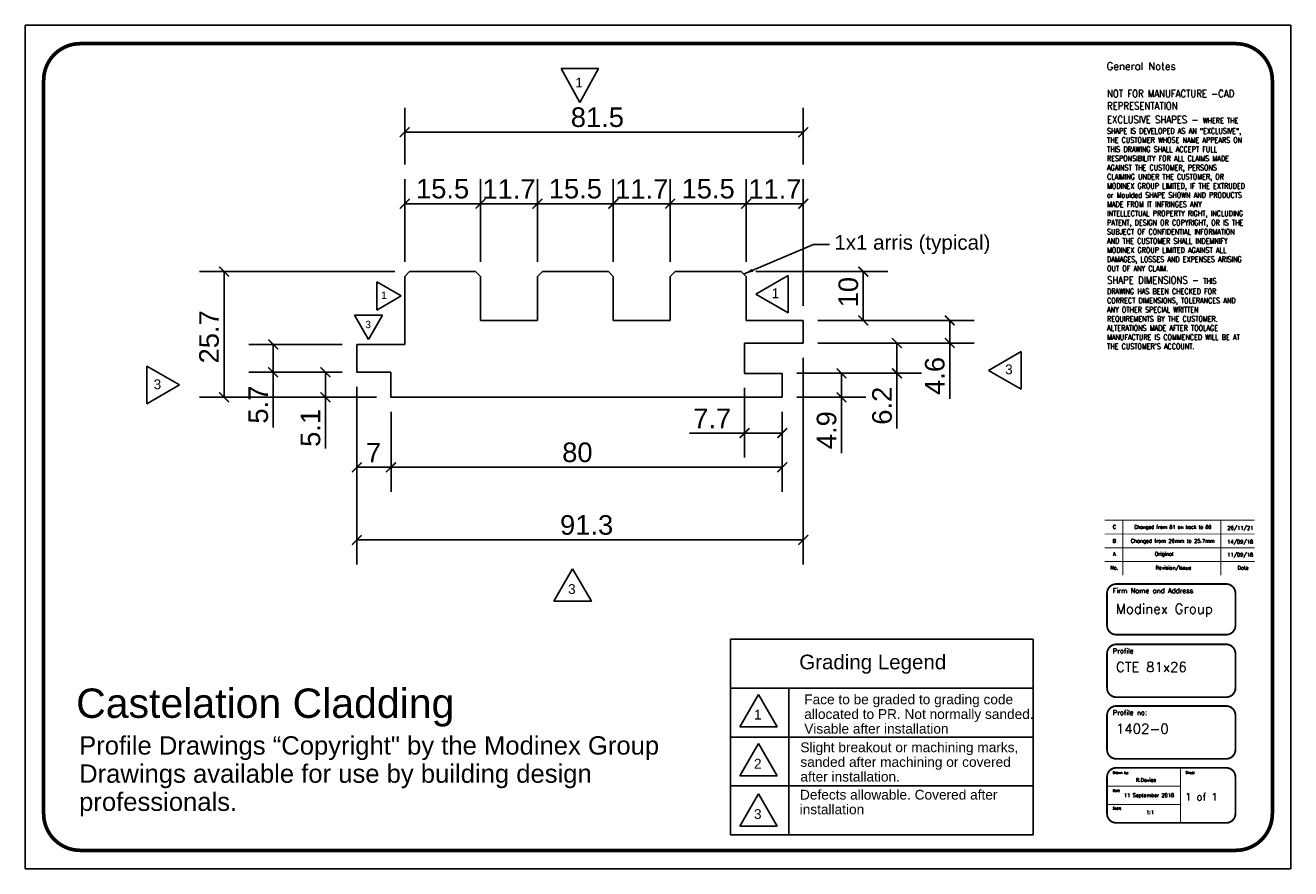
# Model space of a CAD drawing. Extents: x -902 to -643, y -59 to 113.
import ezdxf
from ezdxf.enums import TextEntityAlignment as Align

# ---------------------------------------------------------------- set-up
doc = ezdxf.new("R2010")
doc.units = 0
doc.header["$MEASUREMENT"] = 0
doc.header["$PDSIZE"] = -1
doc.layers.get('0').update_dxf_attribs({"linetype": 'CONTINUOUS'})
doc.layers.get('DEFPOINTS').update_dxf_attribs({"linetype": 'CONTINUOUS'})
doc.layers.add('Dimension', color=7, linetype='CONTINUOUS')
doc.styles.add('Arial', font='ARIAL.TTF', dxfattribs={"height": 4})
doc.styles.add('Roman', font='romans')
doc.dimstyles.get("Standard").update_dxf_attribs({"dimtxt": 0.18, "dimasz": 0.18, "dimexe": 0.18, "dimexo": 0.0625, "dimgap": 0.09, "dimtad": 0, "dimtih": 1, "dimtoh": 1, "dimdec": 4, "dimzin": 0, "dimdsep": 46, "dimtxsty": 'Standard', "dimcen": 0.09, "dimadec": 0, "dimazin": 0, "dimtfac": 1, "dimtdec": 4, "dimtofl": 0, "dimtmove": 0, "dimatfit": 0, "dimfxl": 1, "dimtolj": 1, "dimtzin": 0, "dimarcsym": 0})

# ---------------------------------------------------------------- blocks, each defined once
blk = doc.blocks.new('_ARCHTICK')
at = {"color": 0, "linetype": 'ByBlock', "const_width": 0.15}
blk.add_lwpolyline([(-0.5, -0.5), (0.5, 0.5)], dxfattribs=at)
blk = doc.blocks.new('*D156')
at = {"layer": 'DEFPOINTS', "color": 0}
for p in [(-826.94, 37.01), (-746.94, 37.01), (-746.94, 22.69)]:
    blk.add_point(p, dxfattribs=at)
at = {"layer": 'Dimension', "color": 0, "lineweight": -2}
for p, q in [((-826.94, 34.01), (-826.94, 17.69)), ((-746.94, 34.01), (-746.94, 17.69))]:
    blk.add_line(p, q, dxfattribs=at)
at = {"layer": 'Dimension', "color": 0, "linetype": 'ByBlock', "lineweight": -2}
blk.add_line((-826.94, 22.69), (-746.94, 22.69), dxfattribs=at)
at = {"layer": 'Dimension', "color": 0, "lineweight": -2, "xscale": 2, "yscale": 2, "zscale": 2, "rotation": 180}
blk.add_blockref('_ARCHTICK', (-826.94, 22.69), dxfattribs=at)
at = {"layer": 'Dimension', "color": 0, "lineweight": -2, "xscale": 2, "yscale": 2, "zscale": 2}
blk.add_blockref('_ARCHTICK', (-746.94, 22.69), dxfattribs=at)
at = {"layer": 'Dimension', "color": 0, "insert": (-788.83, 25.73), "char_height": 4, "attachment_point": 5, "style": 'Arial'}
blk.add_mtext('\\A1;80', dxfattribs=at)
blk = doc.blocks.new('*D157')
at = {"layer": 'DEFPOINTS', "color": 0}
for p in [(-742.64, 48.11), (-833.94, 42.13), (-742.64, 7.83)]:
    blk.add_point(p, dxfattribs=at)
at = {"layer": 'Dimension', "color": 0, "lineweight": -2}
for p, q in [((-742.64, 45.11), (-742.64, 2.83)), ((-833.94, 39.13), (-833.94, 2.83))]:
    blk.add_line(p, q, dxfattribs=at)
at = {"layer": 'Dimension', "color": 0, "linetype": 'ByBlock', "lineweight": -2}
blk.add_line((-833.94, 7.83), (-742.64, 7.83), dxfattribs=at)
at = {"layer": 'Dimension', "color": 0, "lineweight": -2, "xscale": 2, "yscale": 2, "zscale": 2, "rotation": 180}
blk.add_blockref('_ARCHTICK', (-833.94, 7.83), dxfattribs=at)
at = {"layer": 'Dimension', "color": 0, "lineweight": -2, "xscale": 2, "yscale": 2, "zscale": 2}
blk.add_blockref('_ARCHTICK', (-742.64, 7.83), dxfattribs=at)
at = {"layer": 'Dimension', "color": 0, "insert": (-786.94, 10.87), "char_height": 4, "attachment_point": 5, "style": 'Arial'}
blk.add_mtext('\\A1;91.3', dxfattribs=at)
blk = doc.blocks.new('*D158')
at = {"layer": 'DEFPOINTS', "color": 0}
for p in [(-754.64, 41.91), (-746.94, 37.01), (-746.94, 29.69)]:
    blk.add_point(p, dxfattribs=at)
at = {"layer": 'Dimension', "color": 0, "lineweight": -2}
for p, q in [((-754.64, 38.91), (-754.64, 24.69)), ((-746.94, 34.01), (-746.94, 24.69))]:
    blk.add_line(p, q, dxfattribs=at)
at = {"layer": 'Dimension', "color": 0, "linetype": 'ByBlock', "lineweight": -2}
for p, q in [((-754.64, 29.69), (-765.88, 29.69)), ((-754.64, 29.69), (-746.94, 29.69)), ((-752.64, 29.69), (-750.64, 29.69))]:
    blk.add_line(p, q, dxfattribs=at)
at = {"layer": 'Dimension', "color": 0, "lineweight": -2, "xscale": 2, "yscale": 2, "zscale": 2, "rotation": 180}
blk.add_blockref('_ARCHTICK', (-754.64, 29.69), dxfattribs=at)
at = {"layer": 'Dimension', "color": 0, "lineweight": -2, "xscale": 2, "yscale": 2, "zscale": 2}
blk.add_blockref('_ARCHTICK', (-746.94, 29.69), dxfattribs=at)
at = {"layer": 'Dimension', "color": 0, "insert": (-761.26, 32.69), "char_height": 4, "attachment_point": 5, "style": 'Arial'}
blk.add_mtext('\\A1;7.7', dxfattribs=at)
blk = doc.blocks.new('*D159')
at = {"layer": 'DEFPOINTS', "color": 0}
for p in [(-746.94, 41.91), (-734.82, 41.91), (-746.94, 37.01)]:
    blk.add_point(p, dxfattribs=at)
at = {"layer": 'Dimension', "color": 0, "lineweight": -2}
for p, q in [((-743.94, 41.91), (-729.82, 41.91)), ((-743.94, 37.01), (-729.82, 37.01))]:
    blk.add_line(p, q, dxfattribs=at)
at = {"layer": 'Dimension', "color": 0, "linetype": 'ByBlock', "lineweight": -2}
for p, q in [((-734.82, 37.01), (-734.82, 41.91)), ((-734.82, 39.01), (-734.82, 41.01)), ((-734.82, 37.01), (-734.82, 25.56))]:
    blk.add_line(p, q, dxfattribs=at)
at = {"layer": 'Dimension', "color": 0, "lineweight": -2, "xscale": 2, "yscale": 2, "zscale": 2}
for p, rotation in [((-734.82, 41.91), 90), ((-734.82, 37.01), 270)]:
    blk.add_blockref('_ARCHTICK', p, dxfattribs=dict(at, rotation=rotation))
at = {"layer": 'Dimension', "color": 0, "insert": (-737.86, 30.28), "char_height": 4, "attachment_point": 5, "rotation": 90, "style": 'Arial'}
blk.add_mtext('\\A1;4.9', dxfattribs=at)
blk = doc.blocks.new('*D160')
at = {"layer": 'DEFPOINTS', "color": 0}
for p in [(-742.64, 48.11), (-723.48, 48.11), (-746.94, 41.91)]:
    blk.add_point(p, dxfattribs=at)
at = {"layer": 'Dimension', "color": 0, "lineweight": -2}
for p, q in [((-739.64, 48.11), (-718.48, 48.11)), ((-743.94, 41.91), (-718.48, 41.91))]:
    blk.add_line(p, q, dxfattribs=at)
at = {"layer": 'Dimension', "color": 0, "linetype": 'ByBlock', "lineweight": -2}
for p, q in [((-723.48, 41.91), (-723.48, 48.11)), ((-723.48, 43.91), (-723.48, 45.91)), ((-723.48, 41.91), (-723.48, 30.65))]:
    blk.add_line(p, q, dxfattribs=at)
at = {"layer": 'Dimension', "color": 0, "lineweight": -2, "xscale": 2, "yscale": 2, "zscale": 2}
for p, rotation in [((-723.48, 48.11), 90), ((-723.48, 41.91), 270)]:
    blk.add_blockref('_ARCHTICK', p, dxfattribs=dict(at, rotation=rotation))
at = {"layer": 'Dimension', "color": 0, "insert": (-726.52, 35.28), "char_height": 4, "attachment_point": 5, "rotation": 90, "style": 'Arial'}
blk.add_mtext('\\A1;6.2', dxfattribs=at)
blk = doc.blocks.new('*D162')
at = {"layer": 'DEFPOINTS', "color": 0}
for p in [(-742.64, 52.73), (-712.69, 52.73), (-742.64, 48.11)]:
    blk.add_point(p, dxfattribs=at)
at = {"layer": 'Dimension', "color": 0, "lineweight": -2}
for p, q in [((-739.64, 52.73), (-707.69, 52.73)), ((-739.64, 48.11), (-707.69, 48.11))]:
    blk.add_line(p, q, dxfattribs=at)
at = {"layer": 'Dimension', "color": 0, "linetype": 'ByBlock', "lineweight": -2}
for p, q in [((-712.69, 48.11), (-712.69, 52.73)), ((-712.69, 50.11), (-712.69, 52.11)), ((-712.69, 48.11), (-712.69, 36.67))]:
    blk.add_line(p, q, dxfattribs=at)
at = {"layer": 'Dimension', "color": 0, "lineweight": -2, "xscale": 2, "yscale": 2, "zscale": 2}
for p, rotation in [((-712.69, 52.73), 90), ((-712.69, 48.11), 270)]:
    blk.add_blockref('_ARCHTICK', p, dxfattribs=dict(at, rotation=rotation))
at = {"layer": 'Dimension', "color": 0, "insert": (-715.73, 41.38), "char_height": 4, "attachment_point": 5, "rotation": 90, "style": 'Arial'}
blk.add_mtext('\\A1;4.6', dxfattribs=at)
blk = doc.blocks.new('*D163')
at = {"layer": 'DEFPOINTS', "color": 0}
for p in [(-840.34, 42.13), (-833.94, 42.13), (-826.94, 37.01)]:
    blk.add_point(p, dxfattribs=at)
at = {"layer": 'Dimension', "color": 0, "lineweight": -2}
for p, q in [((-836.94, 42.13), (-845.34, 42.13)), ((-829.94, 37.01), (-845.34, 37.01))]:
    blk.add_line(p, q, dxfattribs=at)
at = {"layer": 'Dimension', "color": 0, "linetype": 'ByBlock', "lineweight": -2}
for p, q in [((-840.34, 37.01), (-840.34, 42.13)), ((-840.34, 39.01), (-840.34, 41.01)), ((-840.34, 37.01), (-840.34, 26.5))]:
    blk.add_line(p, q, dxfattribs=at)
at = {"layer": 'Dimension', "color": 0, "lineweight": -2, "xscale": 2, "yscale": 2, "zscale": 2}
for p, rotation in [((-840.34, 42.13), 90), ((-840.34, 37.01), 270)]:
    blk.add_blockref('_ARCHTICK', p, dxfattribs=dict(at, rotation=rotation))
at = {"layer": 'Dimension', "color": 0, "insert": (-843.38, 30.75), "char_height": 4, "attachment_point": 5, "rotation": 90, "style": 'Arial'}
blk.add_mtext('\\A1;5.1', dxfattribs=at)
blk = doc.blocks.new('*D164')
at = {"layer": 'DEFPOINTS', "color": 0}
for p in [(-851.03, 47.83), (-833.94, 47.83), (-833.94, 42.13)]:
    blk.add_point(p, dxfattribs=at)
at = {"layer": 'Dimension', "color": 0, "lineweight": -2}
for p, q in [((-836.94, 47.83), (-856.03, 47.83)), ((-836.94, 42.13), (-856.03, 42.13))]:
    blk.add_line(p, q, dxfattribs=at)
at = {"layer": 'Dimension', "color": 0, "linetype": 'ByBlock', "lineweight": -2}
for p, q in [((-851.03, 42.13), (-851.03, 47.83)), ((-851.03, 44.13), (-851.03, 46.13)), ((-851.03, 42.13), (-851.03, 30.86))]:
    blk.add_line(p, q, dxfattribs=at)
at = {"layer": 'Dimension', "color": 0, "lineweight": -2, "xscale": 2, "yscale": 2, "zscale": 2}
for p, rotation in [((-851.03, 47.83), 90), ((-851.03, 42.13), 270)]:
    blk.add_blockref('_ARCHTICK', p, dxfattribs=dict(at, rotation=rotation))
at = {"layer": 'Dimension', "color": 0, "insert": (-854.07, 35.5), "char_height": 4, "attachment_point": 5, "rotation": 90, "style": 'Arial'}
blk.add_mtext('\\A1;5.7', dxfattribs=at)
blk = doc.blocks.new('*D165')
at = {"layer": 'DEFPOINTS', "color": 0}
for p in [(-833.94, 42.13), (-826.94, 37.01), (-833.94, 22.69)]:
    blk.add_point(p, dxfattribs=at)
at = {"layer": 'Dimension', "color": 0, "lineweight": -2}
for p, q in [((-833.94, 39.13), (-833.94, 17.69)), ((-826.94, 34.01), (-826.94, 17.69))]:
    blk.add_line(p, q, dxfattribs=at)
at = {"layer": 'Dimension', "color": 0, "linetype": 'ByBlock', "lineweight": -2}
blk.add_line((-826.94, 22.69), (-833.94, 22.69), dxfattribs=at)
at = {"layer": 'Dimension', "color": 0, "lineweight": -2, "xscale": 2, "yscale": 2, "zscale": 2, "rotation": 180}
blk.add_blockref('_ARCHTICK', (-833.94, 22.69), dxfattribs=at)
at = {"layer": 'Dimension', "color": 0, "lineweight": -2, "xscale": 2, "yscale": 2, "zscale": 2}
blk.add_blockref('_ARCHTICK', (-826.94, 22.69), dxfattribs=at)
at = {"layer": 'Dimension', "color": 0, "insert": (-830.5, 25.69), "char_height": 4, "attachment_point": 5, "style": 'Arial'}
blk.add_mtext('\\A1;7', dxfattribs=at)
blk = doc.blocks.new('*D185')
at = {"layer": 'DEFPOINTS', "color": 0}
for p in [(-754.34, 76.6), (-754.34, 61.71), (-742.64, 52.73)]:
    blk.add_point(p, dxfattribs=at)
at = {"layer": 'Dimension', "color": 0, "lineweight": -2}
for p, q in [((-754.34, 64.71), (-754.34, 81.6)), ((-742.64, 55.73), (-742.64, 81.6))]:
    blk.add_line(p, q, dxfattribs=at)
at = {"layer": 'Dimension', "color": 0, "linetype": 'ByBlock', "lineweight": -2}
blk.add_line((-742.64, 76.6), (-754.34, 76.6), dxfattribs=at)
at = {"layer": 'Dimension', "color": 0, "lineweight": -2, "xscale": 2, "yscale": 2, "zscale": 2, "rotation": 180}
blk.add_blockref('_ARCHTICK', (-754.34, 76.6), dxfattribs=at)
at = {"layer": 'Dimension', "color": 0, "lineweight": -2, "xscale": 2, "yscale": 2, "zscale": 2}
blk.add_blockref('_ARCHTICK', (-742.64, 76.6), dxfattribs=at)
at = {"layer": 'Dimension', "color": 0, "insert": (-748.44, 79.61), "char_height": 4, "attachment_point": 5, "style": 'Arial'}
blk.add_mtext('\\A1;11.7', dxfattribs=at)
blk = doc.blocks.new('*D186')
at = {"layer": 'DEFPOINTS', "color": 0}
for p in [(-769.84, 76.6), (-769.84, 61.71), (-754.34, 61.71)]:
    blk.add_point(p, dxfattribs=at)
at = {"layer": 'Dimension', "color": 0, "lineweight": -2}
for p, q in [((-769.84, 64.71), (-769.84, 81.6)), ((-754.34, 64.71), (-754.34, 81.6))]:
    blk.add_line(p, q, dxfattribs=at)
at = {"layer": 'Dimension', "color": 0, "linetype": 'ByBlock', "lineweight": -2}
blk.add_line((-754.34, 76.6), (-769.84, 76.6), dxfattribs=at)
at = {"layer": 'Dimension', "color": 0, "lineweight": -2, "xscale": 2, "yscale": 2, "zscale": 2, "rotation": 180}
blk.add_blockref('_ARCHTICK', (-769.84, 76.6), dxfattribs=at)
at = {"layer": 'Dimension', "color": 0, "lineweight": -2, "xscale": 2, "yscale": 2, "zscale": 2}
blk.add_blockref('_ARCHTICK', (-754.34, 76.6), dxfattribs=at)
at = {"layer": 'Dimension', "color": 0, "insert": (-762.09, 79.65), "char_height": 4, "attachment_point": 5, "style": 'Arial'}
blk.add_mtext('\\A1;15.5', dxfattribs=at)
blk = doc.blocks.new('*D187')
at = {"layer": 'DEFPOINTS', "color": 0}
for p in [(-781.49, 76.6), (-781.49, 61.71), (-769.84, 61.71)]:
    blk.add_point(p, dxfattribs=at)
at = {"layer": 'Dimension', "color": 0, "lineweight": -2}
for p, q in [((-781.49, 64.71), (-781.49, 81.6)), ((-769.84, 64.71), (-769.84, 81.6))]:
    blk.add_line(p, q, dxfattribs=at)
at = {"layer": 'Dimension', "color": 0, "linetype": 'ByBlock', "lineweight": -2}
blk.add_line((-769.84, 76.6), (-781.49, 76.6), dxfattribs=at)
at = {"layer": 'Dimension', "color": 0, "lineweight": -2, "xscale": 2, "yscale": 2, "zscale": 2, "rotation": 180}
blk.add_blockref('_ARCHTICK', (-781.49, 76.6), dxfattribs=at)
at = {"layer": 'Dimension', "color": 0, "lineweight": -2, "xscale": 2, "yscale": 2, "zscale": 2}
blk.add_blockref('_ARCHTICK', (-769.84, 76.6), dxfattribs=at)
at = {"layer": 'Dimension', "color": 0, "insert": (-775.67, 79.61), "char_height": 4, "attachment_point": 5, "style": 'Arial'}
blk.add_mtext('\\A1;11.7', dxfattribs=at)
blk = doc.blocks.new('*D188')
at = {"layer": 'DEFPOINTS', "color": 0}
for p in [(-796.99, 76.6), (-796.99, 61.71), (-781.49, 61.71)]:
    blk.add_point(p, dxfattribs=at)
at = {"layer": 'Dimension', "color": 0, "lineweight": -2}
for p, q in [((-796.99, 64.71), (-796.99, 81.6)), ((-781.49, 64.71), (-781.49, 81.6))]:
    blk.add_line(p, q, dxfattribs=at)
at = {"layer": 'Dimension', "color": 0, "linetype": 'ByBlock', "lineweight": -2}
blk.add_line((-781.49, 76.6), (-796.99, 76.6), dxfattribs=at)
at = {"layer": 'Dimension', "color": 0, "lineweight": -2, "xscale": 2, "yscale": 2, "zscale": 2, "rotation": 180}
blk.add_blockref('_ARCHTICK', (-796.99, 76.6), dxfattribs=at)
at = {"layer": 'Dimension', "color": 0, "lineweight": -2, "xscale": 2, "yscale": 2, "zscale": 2}
blk.add_blockref('_ARCHTICK', (-781.49, 76.6), dxfattribs=at)
at = {"layer": 'Dimension', "color": 0, "insert": (-789.24, 79.65), "char_height": 4, "attachment_point": 5, "style": 'Arial'}
blk.add_mtext('\\A1;15.5', dxfattribs=at)
blk = doc.blocks.new('*D189')
at = {"layer": 'DEFPOINTS', "color": 0}
for p in [(-808.64, 76.6), (-808.64, 61.71), (-796.99, 61.71)]:
    blk.add_point(p, dxfattribs=at)
at = {"layer": 'Dimension', "color": 0, "lineweight": -2}
for p, q in [((-808.64, 64.71), (-808.64, 81.6)), ((-796.99, 64.71), (-796.99, 81.6))]:
    blk.add_line(p, q, dxfattribs=at)
at = {"layer": 'Dimension', "color": 0, "linetype": 'ByBlock', "lineweight": -2}
blk.add_line((-796.99, 76.6), (-808.64, 76.6), dxfattribs=at)
at = {"layer": 'Dimension', "color": 0, "lineweight": -2, "xscale": 2, "yscale": 2, "zscale": 2, "rotation": 180}
blk.add_blockref('_ARCHTICK', (-808.64, 76.6), dxfattribs=at)
at = {"layer": 'Dimension', "color": 0, "lineweight": -2, "xscale": 2, "yscale": 2, "zscale": 2}
blk.add_blockref('_ARCHTICK', (-796.99, 76.6), dxfattribs=at)
at = {"layer": 'Dimension', "color": 0, "insert": (-802.82, 79.61), "char_height": 4, "attachment_point": 5, "style": 'Arial'}
blk.add_mtext('\\A1;11.7', dxfattribs=at)
blk = doc.blocks.new('*D190')
at = {"layer": 'DEFPOINTS', "color": 0}
for p in [(-824.14, 76.6), (-824.14, 61.71), (-808.64, 61.71)]:
    blk.add_point(p, dxfattribs=at)
at = {"layer": 'Dimension', "color": 0, "lineweight": -2}
for p, q in [((-824.14, 64.71), (-824.14, 81.6)), ((-808.64, 64.71), (-808.64, 81.6))]:
    blk.add_line(p, q, dxfattribs=at)
at = {"layer": 'Dimension', "color": 0, "linetype": 'ByBlock', "lineweight": -2}
blk.add_line((-808.64, 76.6), (-824.14, 76.6), dxfattribs=at)
at = {"layer": 'Dimension', "color": 0, "lineweight": -2, "xscale": 2, "yscale": 2, "zscale": 2, "rotation": 180}
blk.add_blockref('_ARCHTICK', (-824.14, 76.6), dxfattribs=at)
at = {"layer": 'Dimension', "color": 0, "lineweight": -2, "xscale": 2, "yscale": 2, "zscale": 2}
blk.add_blockref('_ARCHTICK', (-808.64, 76.6), dxfattribs=at)
at = {"layer": 'Dimension', "color": 0, "insert": (-816.39, 79.65), "char_height": 4, "attachment_point": 5, "style": 'Arial'}
blk.add_mtext('\\A1;15.5', dxfattribs=at)
blk = doc.blocks.new('*D192')
at = {"layer": 'DEFPOINTS', "color": 0}
for p in [(-755.34, 62.71), (-742.64, 52.73), (-730.37, 52.73)]:
    blk.add_point(p, dxfattribs=at)
at = {"layer": 'Dimension', "color": 0, "lineweight": -2}
for p, q in [((-752.34, 62.71), (-725.37, 62.71)), ((-739.64, 52.73), (-725.37, 52.73))]:
    blk.add_line(p, q, dxfattribs=at)
at = {"layer": 'Dimension', "color": 0, "linetype": 'ByBlock', "lineweight": -2}
blk.add_line((-730.37, 62.71), (-730.37, 52.73), dxfattribs=at)
at = {"layer": 'Dimension', "color": 0, "lineweight": -2, "xscale": 2, "yscale": 2, "zscale": 2}
for p, rotation in [((-730.37, 62.71), 90), ((-730.37, 52.73), 270)]:
    blk.add_blockref('_ARCHTICK', p, dxfattribs=dict(at, rotation=rotation))
at = {"layer": 'Dimension', "color": 0, "insert": (-733.41, 58.51), "char_height": 4, "attachment_point": 5, "rotation": 90, "style": 'Arial'}
blk.add_mtext('\\A1;10', dxfattribs=at)
blk = doc.blocks.new('*D193')
at = {"layer": 'DEFPOINTS', "color": 0}
for p in [(-823.14, 62.71), (-861.08, 37.01), (-826.94, 37.01)]:
    blk.add_point(p, dxfattribs=at)
at = {"layer": 'Dimension', "color": 0, "lineweight": -2}
for p, q in [((-826.14, 62.71), (-866.08, 62.71)), ((-829.94, 37.01), (-866.08, 37.01))]:
    blk.add_line(p, q, dxfattribs=at)
at = {"layer": 'Dimension', "color": 0, "linetype": 'ByBlock', "lineweight": -2}
blk.add_line((-861.08, 62.71), (-861.08, 37.01), dxfattribs=at)
at = {"layer": 'Dimension', "color": 0, "lineweight": -2, "xscale": 2, "yscale": 2, "zscale": 2}
for p, rotation in [((-861.08, 62.71), 90), ((-861.08, 37.01), 270)]:
    blk.add_blockref('_ARCHTICK', p, dxfattribs=dict(at, rotation=rotation))
at = {"layer": 'Dimension', "color": 0, "insert": (-864.13, 49.37), "char_height": 4, "attachment_point": 5, "rotation": 90, "style": 'Arial'}
blk.add_mtext('\\A1;25.7', dxfattribs=at)
blk = doc.blocks.new('*D194')
at = {"layer": 'DEFPOINTS', "color": 0}
for p in [(-742.64, 91.23), (-824.14, 61.71), (-742.64, 52.73)]:
    blk.add_point(p, dxfattribs=at)
at = {"layer": 'Dimension', "color": 0, "lineweight": -2}
for p, q in [((-824.14, 84.6), (-824.14, 96.23)), ((-742.64, 84.6), (-742.64, 96.23))]:
    blk.add_line(p, q, dxfattribs=at)
at = {"layer": 'Dimension', "color": 0, "linetype": 'ByBlock', "lineweight": -2}
blk.add_line((-824.14, 91.23), (-742.64, 91.23), dxfattribs=at)
at = {"layer": 'Dimension', "color": 0, "lineweight": -2, "xscale": 2, "yscale": 2, "zscale": 2, "rotation": 180}
blk.add_blockref('_ARCHTICK', (-824.14, 91.23), dxfattribs=at)
at = {"layer": 'Dimension', "color": 0, "lineweight": -2, "xscale": 2, "yscale": 2, "zscale": 2}
blk.add_blockref('_ARCHTICK', (-742.64, 91.23), dxfattribs=at)
at = {"layer": 'Dimension', "color": 0, "insert": (-784.74, 94.27), "char_height": 4, "attachment_point": 5, "style": 'Arial'}
blk.add_mtext('\\A1;81.5', dxfattribs=at)

msp = doc.modelspace()

# ---------------------------------------------------------------- linework, layer by layer
for p, q in [((-642.969, 113.09), (-901.719, 113.09)), ((-901.719, 113.09), (-901.719, -59.41)), ((-642.969, -59.41), (-642.969, 113.09)), ((-901.719, -59.41), (-642.969, -59.41))]:
    msp.add_line(p, q)
at = {"linetype": 'ByBlock'}
for p, q in [((-823.143, 62.705), (-824.143, 61.705)), ((-808.643, 61.705), (-809.643, 62.705)), ((-795.993, 62.705), (-796.993, 61.705)), ((-782.493, 62.705), (-795.993, 62.705)), ((-781.493, 61.705), (-782.493, 62.705)), ((-824.143, 47.833), (-824.143, 61.705)), ((-808.643, 52.726), (-808.643, 61.705)), ((-796.993, 61.705), (-796.993, 52.726)), ((-781.493, 61.705), (-781.493, 52.726)), ((-796.993, 52.726), (-808.643, 52.726)), ((-769.843, 52.726), (-781.493, 52.726))]:
    msp.add_line(p, q, dxfattribs=at)
at = {"color": 0, "linetype": 'ByBlock'}
for p, q in [((-823.143, 62.705), (-809.643, 62.705)), ((-768.843, 62.705), (-769.843, 61.705)), ((-768.843, 62.705), (-755.343, 62.705)), ((-754.343, 61.705), (-755.343, 62.705)), ((-769.843, 52.726), (-769.843, 61.705)), ((-754.343, 52.726), (-754.343, 61.705)), ((-754.343, 52.726), (-742.643, 52.726)), ((-742.643, 48.105), (-742.643, 52.726)), ((-833.943, 42.133), (-833.943, 47.833)), ((-833.943, 47.833), (-824.143, 47.833)), ((-754.643, 41.905), (-754.643, 48.105)), ((-754.643, 48.105), (-742.643, 48.105)), ((-826.943, 42.133), (-833.943, 42.133)), ((-826.943, 37.005), (-826.943, 42.133)), ((-746.943, 41.905), (-754.643, 41.905)), ((-746.943, 37.005), (-746.943, 41.905)), ((-826.943, 37.005), (-746.943, 37.005))]:
    msp.add_line(p, q, dxfattribs=at)
for points, const_width in [([(-890.469, -55.66), (-654.219, -55.66, 0.4142136), (-646.719, -48.16), (-646.719, 101.84, 0.4142136), (-654.219, 109.34), (-890.469, 109.34, 0.4142136), (-897.969, 101.84), (-897.969, -48.16, 0.4142136)], 0.75), ([(-678.643, -11.542), (-656.143, -11.542, 0.4142136), (-654.268, -9.667), (-654.268, -3.064, 0.4142136), (-656.143, -1.189), (-678.643, -1.189, 0.4142136), (-680.518, -3.064), (-680.518, -9.667, 0.4142136)], 0.375), ([(-678.643, -24.324), (-656.143, -24.324, 0.4142136), (-654.268, -22.449), (-654.268, -15.403, 0.4142136), (-656.143, -13.528), (-678.643, -13.528, 0.4142136), (-680.518, -15.403), (-680.518, -22.449, 0.4142136)], 0.375), ([(-678.643, -36.937), (-656.143, -36.937, 0.4142136), (-654.268, -35.062), (-654.268, -28.016, 0.4142136), (-656.143, -26.141), (-678.643, -26.141, 0.4142136), (-680.518, -28.016), (-680.518, -35.062, 0.4142136)], 0.375), ([(-678.643, -50.032), (-656.143, -50.032, 0.4142136), (-654.268, -48.157), (-654.268, -40.657, 0.4142136), (-656.143, -38.782), (-678.643, -38.782, 0.4142136), (-680.518, -40.657), (-680.518, -48.157, 0.4142136)], 0.375)]:
    msp.add_lwpolyline(points, format="xyb", close=True, dxfattribs=dict(const_width=const_width))
at = {"const_width": 0.188}
for points in [[(-681.022, 11.86), (-650.346, 11.86)], [(-677.272, 0.61), (-677.272, 11.86)], [(-657.252, 0.61), (-657.252, 11.86)], [(-681.022, 9.047), (-650.346, 9.047)], [(-681.022, 6.235), (-650.346, 6.235)], [(-681.022, 3.422), (-650.346, 3.422)], [(-665.518, -50.032), (-665.518, -38.782)], [(-680.518, -42.532), (-665.518, -42.532)], [(-680.518, -46.282), (-665.518, -46.282)]]:
    msp.add_lwpolyline(points, dxfattribs=at)
at = {"layer": 'Dimension'}
for p, q in [((-792.164, 104.225), (-788.328, 97.28)), ((-792.164, 104.225), (-784.491, 104.225)), ((-788.328, 97.28), (-784.491, 104.225)), ((-824.844, 57.73), (-829.828, 60.607)), ((-829.828, 54.853), (-829.828, 60.607)), ((-752.353, 58.088), (-745.708, 61.925)), ((-745.708, 54.252), (-745.708, 61.925)), ((-829.828, 54.853), (-824.844, 57.73)), ((-745.708, 54.252), (-752.353, 58.088)), ((-831.546, 48.836), (-834.423, 53.82)), ((-828.668, 53.82), (-834.423, 53.82)), ((-828.668, 53.82), (-831.546, 48.836)), ((-704.733, 42.52), (-698.088, 46.357)), ((-698.088, 38.684), (-698.088, 46.357)), ((-876.865, 43.376), (-870.221, 39.539)), ((-876.865, 43.376), (-876.865, 35.703)), ((-698.088, 38.684), (-704.733, 42.52)), ((-870.221, 39.539), (-876.865, 35.703)), ((-793.631, -4.702), (-789.794, 1.942)), ((-789.794, 1.942), (-785.958, -4.702)), ((-793.631, -4.702), (-785.958, -4.702)), ((-757.54, -22.488), (-757.54, -12.488)), ((-757.54, -12.488), (-695.598, -12.488)), ((-695.598, -12.488), (-695.598, -22.488)), ((-757.54, -22.488), (-695.598, -22.488)), ((-695.598, -22.488), (-757.54, -22.488)), ((-745.598, -32.488), (-745.598, -22.488)), ((-695.598, -22.488), (-695.598, -32.488)), ((-755.618, -30.399), (-751.782, -23.754)), ((-751.782, -23.754), (-747.945, -30.399)), ((-755.618, -30.399), (-747.945, -30.399)), ((-695.598, -32.488), (-757.54, -32.488)), ((-745.598, -42.488), (-745.598, -32.488)), ((-745.598, -32.488), (-695.598, -32.488)), ((-695.598, -32.488), (-695.598, -42.488)), ((-755.618, -40.436), (-751.782, -33.791)), ((-751.782, -33.791), (-747.945, -40.436)), ((-755.618, -40.436), (-747.945, -40.436)), ((-695.598, -42.488), (-757.54, -42.488)), ((-745.598, -52.488), (-745.598, -42.488)), ((-745.598, -42.488), (-695.598, -42.488)), ((-695.598, -42.488), (-695.598, -52.488)), ((-755.618, -50.731), (-751.782, -44.086)), ((-751.782, -44.086), (-747.945, -50.731)), ((-755.618, -50.731), (-747.945, -50.731)), ((-695.598, -52.488), (-757.54, -52.488)), ((-745.598, -52.488), (-695.598, -52.488))]:
    msp.add_line(p, q, dxfattribs=at)
msp.add_lwpolyline([(-745.598, -52.488), (-745.598, -22.488), (-757.54, -22.488), (-757.54, -52.488)], dxfattribs=at)

# ---------------------------------------------------------------- texts
at = {"style": 'Roman'}
for s, height, p in [('General Notes', 1.5, (-673.52, 104.736)), ('C', 0.75, (-679, 10.483)), ('Changed from 81 on back to 80', 0.7, (-667.068, 10.483)), ('26/11/21', 0.75, (-653.261, 10.306)), ('B', 0.75, (-679.045, 7.641)), ('Changed from 26mm to 25.7mm', 0.75, (-667.113, 7.641)), ('14/09/18', 0.75, (-653.305, 7.464)), ('A', 0.75, (-679.045, 4.985)), ('Original', 0.75, (-668.883, 4.985)), ('11/09/18', 0.75, (-653.305, 4.808)), ('No.', 0.75, (-679.045, 2.135)), ('Revision/Issue', 0.75, (-666.936, 2.135)), ('Date', 0.75, (-652.718, 2.135)), ('R.Davies', 0.75, (-672.571, -41.267)), ('11 September 2018', 0.75, (-671.948, -44.382)), ('1:1', 0.75, (-671.736, -47.866))]:
    msp.add_text(s, height=height, dxfattribs=at).set_placement(p, align=Align.MIDDLE_CENTER)
for s, height, p in [('Firm Name and Address', 1, (-679.352, -3.027)), ('Profile', 1, (-679.352, -15.365)), ('Profile no:', 1, (-679.352, -27.978)), ('Drawn by:', 0.4875, (-679.352, -40.023)), ('Sheet', 0.4875, (-664.469, -40.023)), ('Date', 0.4875, (-679.352, -43.665)), ('Scale', 0.4875, (-679.352, -47.308))]:
    msp.add_text(s, height=height, dxfattribs=at).set_placement(p)
at = {"char_height": 1.5, "attachment_point": 1, "style": 'Roman'}
for s, insert, width in [('\\pxql;{\\W0.85;NOT FOR MANUFACTURE -CAD REPRESENTATION\\P\\H0.125x; \\P\\H8x;EXCLUSIVE SHAPES - \\H0.75x;WHERE THE SHAPE IS DEVELOPED AS AN "EXCLUSIVE", THE CUSTOMER WHOSE NAME APPEARS ON THIS DRAWING SHALL ACCEPT FULL RESPONSIBILITY FOR ALL CLAIMS MADE AGAINST THE CUSTOMER, PERSONS CLAIMING UNDER THE CUSTOMER, OR MODINEX GROUP LIMITED, IF THE EXTRUDED or Moulded SHAPE SHOWN AND PRODUCTS MADE FROM IT INFRINGES ANY INTELLECTUAL PROPERTY RIGHT, INCLUDING PATENT, DESIGN OR COPYRIGHT, OR IS THE SUBJECT OF CONFIDENTIAL INFORMATION AND THE CUSTOMER SHALL INDEMNIFY MODINEX GROUP LIMITED AGAINST ALL DAMAGES, LOSSES AND EXPENSES ARISING OUT OF ANY CLAIM.\\P\\H0.16667x;\\P\\H8x;SHAPE DIMENSIONS - \\H0.75x;THIS DRAWING HAS BEEN CHECKED FOR CORRECT DIMENSIONS, TOLERANCES AND ANY OTHER SPECIAL WRITTEN REQUIREMENTS BY THE CUSTOMER. ALTERATIONS MADE AFTER TOOLAGE MANUFACTURE IS COMMENCED WILL BE AT THE CUSTOMER\'S ACCOUNT.}', (-680.525, 99.864), 30.62135), ('1 of 1', (-664.547, -43.957), 60.26918)]:
    msp.add_mtext(s, dxfattribs=dict(at, insert=insert, width=width))
at = {"char_height": 2, "width": 35.40187, "attachment_point": 1, "line_spacing_factor": 1.2, "style": 'Roman'}
for s, insert in [('Modinex Group', (-678.706, -5.25)), ('CTE 81x26', (-678.706, -17.171)), ('1402-0', (-678.706, -29.784))]:
    msp.add_mtext(s, dxfattribs=dict(at, insert=insert))
at = {"linetype": 'Continuous', "insert": (-890.716, -32.323), "char_height": 3.75, "width": 205.15334, "attachment_point": 1, "line_spacing_factor": 0.921299, "style": 'Arial'}
msp.add_mtext('Profile Drawings “Copyright" by the Modinex Group\\PDrawings available for use by building design\\Pprofessionals.', dxfattribs=at)
at = {"layer": 'Dimension', "style": 'Arial'}
for s, height, p in [('1', 2, (-789.268, 100.37)), ('1', 1.5, (-828.966, 57.124)), ('1', 2, (-749.123, 57.28)), ('3', 1.5, (-832.202, 51.148)), ('3', 2, (-701.366, 41.721)), ('3', 2, (-875.485, 38.668)), ('3', 2, (-790.735, -3.2)), ('Grading Legend', 3, (-743.464, -18.631)), ('Castelation Cladding', 6, (-891.321, -28.56)), ('Face to be graded to grading code', 2, (-742.435, -25.779)), ('1', 2, (-752.722, -28.896)), ('allocated to PR. Not normally sanded.', 2, (-742.435, -28.779)), ('Visable after installation', 2, (-742.435, -31.779)), ('Slight breakout or machining marks,', 2, (-743.225, -35.58)), ('2', 2, (-752.722, -38.934)), ('sanded after machining or covered', 2, (-743.225, -38.58)), ('after installation.', 2, (-743.225, -41.58)), ('Defects allowable. Covered after', 2, (-743.309, -45.278)), (' installation', 2, (-744.149, -48.278)), ('3', 2, (-752.722, -49.229))]:
    msp.add_text(s, height=height, dxfattribs=at).set_placement(p)
at = {"layer": 'Dimension', "insert": (-736.281, 66.285), "char_height": 3, "attachment_point": 7, "style": 'Arial'}
msp.add_mtext('1x1 arris (typical)', dxfattribs=at)

# ---------------------------------------------------------------- dimensions: what is measured, and where the dimension line sits
at = {"layer": 'Dimension'}
for base, p1, p2, override, picture, middle in [((-742.643, 91.233), (-824.143, 61.705), (-742.643, 52.726), {"dimtxt": 4, "dimasz": 2, "dimexe": 5, "dimexo": 3, "dimgap": 1, "dimtad": 1, "dimtih": 0, "dimtoh": 0, "dimdec": 1, "dimzin": 8, "dimtxsty": 'Arial', "dimblk": 'ARCHTICK', "dimtdec": 0, "dimtofl": 1, "dimatfit": 3, "dimfxl": 15, "dimtzin": 8}, '*D194', (-784.741, 91.233)), ((-808.64274833, 76.60385418), (-796.99274833, 61.705292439), (-808.64274833, 61.705292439), {"dimtxt": 4, "dimasz": 2, "dimexe": 5, "dimexo": 3, "dimgap": 1, "dimtad": 1, "dimtih": 0, "dimtoh": 0, "dimdec": 1, "dimzin": 8, "dimtxsty": 'Arial', "dimblk": 'ARCHTICK', "dimtdec": 0, "dimtofl": 1, "dimatfit": 3, "dimfxl": 15, "dimtzin": 8}, '*D189', (-802.81774833, 76.60385418)), ((-781.49274833, 76.60385418), (-769.84274833, 61.705292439), (-781.49274833, 61.705292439), {"dimtxt": 4, "dimasz": 2, "dimexe": 5, "dimexo": 3, "dimgap": 1, "dimtad": 1, "dimtih": 0, "dimtoh": 0, "dimdec": 1, "dimzin": 8, "dimtxsty": 'Arial', "dimblk": 'ARCHTICK', "dimtdec": 0, "dimtofl": 1, "dimatfit": 3, "dimfxl": 15, "dimtzin": 8}, '*D187', (-775.66774833, 76.60385418)), ((-754.343, 76.604), (-742.643, 52.726), (-754.343, 61.705), {"dimtxt": 4, "dimasz": 2, "dimexe": 5, "dimexo": 3, "dimgap": 1, "dimtad": 1, "dimtih": 0, "dimtoh": 0, "dimdec": 1, "dimlfac": 1, "dimzin": 8, "dimtxsty": 'Arial', "dimblk": 'ARCHTICK', "dimtdec": 0, "dimtofl": 1, "dimatfit": 3, "dimfxl": 15, "dimtzin": 8}, '*D185', (-748.438, 76.604)), ((-742.643, 7.832), (-833.943, 42.133), (-742.643, 48.105), {"dimtxt": 4, "dimasz": 2, "dimexe": 5, "dimexo": 3, "dimgap": 1, "dimtad": 1, "dimtih": 0, "dimtoh": 0, "dimdec": 2, "dimlfac": 1, "dimzin": 8, "dimtxsty": 'Arial', "dimblk": 'ARCHTICK', "dimtdec": 0, "dimtofl": 1, "dimatfit": 3, "dimfxl": 15, "dimtzin": 8}, '*D157', (-786.942, 7.832)), ((-833.943, 22.689), (-826.943, 37.005), (-833.943, 42.133), {"dimtxt": 4, "dimasz": 2, "dimexe": 5, "dimexo": 3, "dimgap": 1, "dimtad": 1, "dimtih": 0, "dimtoh": 0, "dimdec": 1, "dimlfac": 1, "dimzin": 8, "dimtxsty": 'Arial', "dimblk": 'ARCHTICK', "dimtdec": 0, "dimtofl": 1, "dimatfit": 3, "dimfxl": 15, "dimtzin": 8}, '*D165', (-830.505, 22.689)), ((-746.943, 29.686), (-754.643, 41.905), (-746.943, 37.005), {"dimtxt": 4, "dimasz": 2, "dimexe": 5, "dimexo": 3, "dimgap": 1, "dimtad": 1, "dimtih": 0, "dimtoh": 0, "dimdec": 2, "dimlfac": 1, "dimzin": 8, "dimtxsty": 'Arial', "dimblk": 'ARCHTICK', "dimtdec": 0, "dimtofl": 1, "dimatfit": 3, "dimfxl": 15, "dimtzin": 8}, '*D158', (-761.263, 29.686)), ((-746.943, 22.689), (-826.943, 37.005), (-746.943, 37.005), {"dimtxt": 4, "dimasz": 2, "dimexe": 5, "dimexo": 3, "dimgap": 1, "dimtad": 1, "dimtih": 0, "dimtoh": 0, "dimdec": 2, "dimlfac": 1, "dimzin": 8, "dimtxsty": 'Arial', "dimblk": 'ARCHTICK', "dimtdec": 0, "dimtofl": 1, "dimatfit": 3, "dimfxl": 15, "dimtzin": 8}, '*D156', (-788.833, 22.689))]:
    dim = msp.add_linear_dim(base=base, p1=p1, p2=p2, dimstyle='Standard', override=override, dxfattribs=at)
    dim.commit()
    dim.dimension.update_dxf_attribs({"geometry": picture, "text_midpoint": middle, "dimtype": 160})
for base, p1, p2, picture, middle in [((-824.143, 76.604), (-808.643, 61.705), (-824.143, 61.705), '*D190', (-816.393, 79.646)), ((-796.993, 76.604), (-781.493, 61.705), (-796.993, 61.705), '*D188', (-789.243, 79.646)), ((-769.843, 76.604), (-754.343, 61.705), (-769.843, 61.705), '*D186', (-762.093, 79.646))]:
    dim = msp.add_linear_dim(base=base, p1=p1, p2=p2, dimstyle='Standard', override={"dimtxt": 4, "dimasz": 2, "dimexe": 5, "dimexo": 3, "dimgap": 1, "dimtad": 1, "dimtih": 0, "dimtoh": 0, "dimdec": 1, "dimzin": 8, "dimtxsty": 'Arial', "dimblk": 'ARCHTICK', "dimtdec": 0, "dimtofl": 1, "dimatfit": 3, "dimfxl": 15, "dimtzin": 8}, dxfattribs=at)
    dim.commit()
    dim.dimension.update_dxf_attribs({"geometry": picture, "text_midpoint": middle})
for base, p1, p2, override, picture, middle in [((-861.083, 37.005), (-823.143, 62.705), (-826.943, 37.005), {"dimtxt": 4, "dimasz": 2, "dimexe": 5, "dimexo": 3, "dimgap": 1, "dimtad": 1, "dimtih": 0, "dimtoh": 0, "dimdec": 1, "dimlfac": 1, "dimzin": 8, "dimtxsty": 'Arial', "dimblk": 'ARCHTICK', "dimtdec": 0, "dimtofl": 1, "dimatfit": 3, "dimfxl": 15, "dimtzin": 8}, '*D193', (-861.083, 49.366)), ((-730.368, 52.726), (-755.343, 62.705), (-742.643, 52.726), {"dimtxt": 4, "dimasz": 2, "dimexe": 5, "dimexo": 3, "dimgap": 1, "dimtad": 1, "dimtih": 0, "dimtoh": 0, "dimdec": 1, "dimlfac": 1, "dimzin": 8, "dimtxsty": 'Arial', "dimblk": 'ARCHTICK', "dimtdec": 0, "dimtofl": 1, "dimatfit": 3, "dimfxl": 15, "dimtzin": 8}, '*D192', (-730.368, 58.512)), ((-712.69, 52.726), (-742.643, 48.105), (-742.643, 52.726), {"dimtxt": 4, "dimasz": 2, "dimexe": 5, "dimexo": 3, "dimgap": 1, "dimtad": 1, "dimtih": 0, "dimtoh": 0, "dimdec": 1, "dimlfac": 1, "dimzin": 8, "dimtxsty": 'Arial', "dimblk": 'ARCHTICK', "dimtdec": 0, "dimtofl": 1, "dimatfit": 3, "dimfxl": 15, "dimtzin": 8}, '*D162', (-712.69, 41.383)), ((-723.477, 48.105), (-746.943, 41.905), (-742.643, 48.105), {"dimtxt": 4, "dimasz": 2, "dimexe": 5, "dimexo": 3, "dimgap": 1, "dimtad": 1, "dimtih": 0, "dimtoh": 0, "dimdec": 2, "dimlfac": 1, "dimzin": 8, "dimtxsty": 'Arial', "dimblk": 'ARCHTICK', "dimtdec": 0, "dimtofl": 1, "dimatfit": 3, "dimfxl": 15, "dimtzin": 8}, '*D160', (-723.477, 35.277)), ((-851.034, 47.833), (-833.943, 42.133), (-833.943, 47.833), {"dimtxt": 4, "dimasz": 2, "dimexe": 5, "dimexo": 3, "dimgap": 1, "dimtad": 1, "dimtih": 0, "dimtoh": 0, "dimdec": 1, "dimlfac": 1, "dimzin": 8, "dimtxsty": 'Arial', "dimblk": 'ARCHTICK', "dimtdec": 0, "dimtofl": 1, "dimatfit": 3, "dimfxl": 15, "dimtzin": 8}, '*D164', (-851.034, 35.497)), ((-840.341, 42.133), (-826.943, 37.005), (-833.943, 42.133), {"dimtxt": 4, "dimasz": 2, "dimexe": 5, "dimexo": 3, "dimgap": 1, "dimtad": 1, "dimtih": 0, "dimtoh": 0, "dimdec": 1, "dimlfac": 1, "dimzin": 8, "dimtxsty": 'Arial', "dimblk": 'ARCHTICK', "dimtdec": 0, "dimtofl": 1, "dimatfit": 3, "dimfxl": 15, "dimtzin": 8}, '*D163', (-840.341, 30.753)), ((-734.818, 41.905), (-746.943, 37.005), (-746.943, 41.905), {"dimtxt": 4, "dimasz": 2, "dimexe": 5, "dimexo": 3, "dimgap": 1, "dimtad": 1, "dimtih": 0, "dimtoh": 0, "dimdec": 2, "dimlfac": 1, "dimzin": 8, "dimtxsty": 'Arial', "dimblk": 'ARCHTICK', "dimtdec": 0, "dimtofl": 1, "dimatfit": 3, "dimfxl": 15, "dimtzin": 8}, '*D159', (-734.818, 30.283))]:
    dim = msp.add_linear_dim(base=base, p1=p1, p2=p2, angle=90, dimstyle='Standard', override=override, dxfattribs=at)
    dim.commit()
    dim.dimension.update_dxf_attribs({"geometry": picture, "text_midpoint": middle, "dimtype": 160})

# ---------------------------------------------------------------- leaders
at = {"layer": 'Dimension', "annotation_type": 0, "has_hookline": 1, "hookline_direction": 0, "text_width": 31.272}
msp.add_leader([(-754.843, 62.205), (-740.539, 68.285), (-737.281, 68.285)], dimstyle='Standard', override={"dimtxt": 4, "dimasz": 2, "dimexe": 5, "dimexo": 3, "dimgap": 1, "dimtad": 0, "dimtih": 0, "dimtoh": 0, "dimdec": 1, "dimzin": 8, "dimtxsty": 'Arial', "dimtdec": 0, "dimtofl": 1, "dimatfit": 3, "dimfxl": 15, "dimtzin": 8}, dxfattribs=at)

doc.saveas('drawing.dxf')
